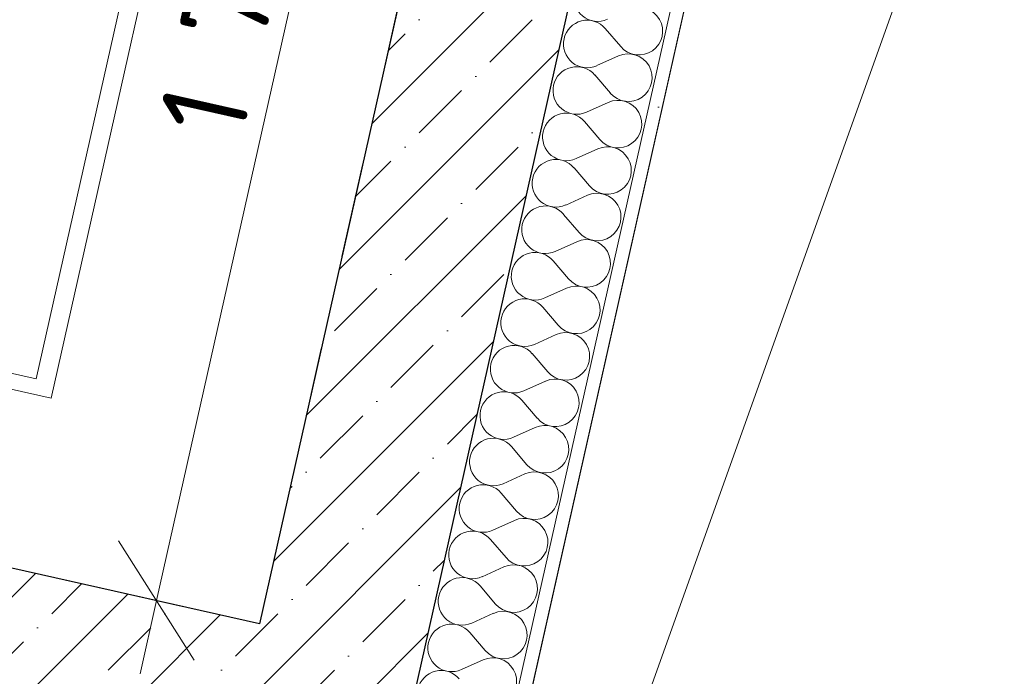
# Model space of a CAD drawing. Header units: millimetres. Extents: x -7213913 to -6930480, y 6129472 to 6353620.
# Tile 207 of 256: x -7184264 to -7182786, y 6177649 to 6178634. Entities that reach past the tile are written whole.
import ezdxf

# ---------------------------------------------------------------- set-up
doc = ezdxf.new("R2010")
doc.units = ezdxf.units.MM
doc.header["$MEASUREMENT"] = 0
doc.linetypes.add('короткая штриховая', pattern=[282.222222, 141.111111, -141.111111])
for name, color, linetype, lineweight in [('АР-вертикальная связь - Лифт.АР_Ном._пера__120', 7, 'Continuous', 0), ('АР-Стены_внешние_.АР_Ном._пера__1', 7, 'Continuous', 0), ('АР-Стены_внутренние_пилоны.АР_Ном._пера__1', 7, 'Continuous', 30), ('АР-Чертеж-Размеры.АР_Ном._пера__1', 7, 'Continuous', 0), ('ИОС-Шахты и отверстия.АР_Ном._пера__1', 7, 'Continuous', 0)]:
    doc.layers.add(name, color=color, linetype=linetype, lineweight=lineweight)
for name, color, linetype in [('АР-Стены_внешние_.АР', 7, 'Continuous'), ('АР-Стены_внутренние_пилоны.АР', 7, 'Continuous'), ('АР-Чертеж-Размеры.АР', 7, 'Continuous'), ('ИОС-Шахты и отверстия.АР', 7, 'Continuous')]:
    doc.layers.add(name, color=color, linetype=linetype)
doc.styles.add('РЎР“Р•РќР•Р\xa0Р\x98Р\xa0_РЎРўР\x98Р›Р¬_3', font='GOST_Common.ttf')
doc.dimstyles.new('СГЕНЕРИР_СТИЛЬ__3', dxfattribs={"dimtxt": 129.999995, "dimasz": 142.5, "dimexe": 0.18, "dimexo": 300000, "dimgap": 0, "dimtad": 1, "dimdec": 0, "dimzin": 0, "dimdsep": 46, "dimtxsty": 'РЎР“Р•РќР•Р\xa0Р\x98Р\xa0_РЎРўР\x98Р›Р¬_3', "dimblk": 'ARROWHEAD_6', "dimblk1": 'ARROWHEAD_6', "dimblk2": 'ARROWHEAD_6', "dimcen": 0.09, "dimclrd": 7, "dimclre": 7, "dimclrt": 7, "dimazin": 0, "dimtfac": 1, "dimtdec": 4, "dimtmove": 0, "dimatfit": 3, "dimfxl": 1, "dimtolj": 1, "dimtzin": 0, "dimarcsym": 0})
pattern_1 = [(45, (-6566190.34, 6562677.8), (-84.852814, 84.852814), []), (45, (-6566232.77, 6562720.22), (-84.852814, 84.852814), [90, -30, 0, -30])]

# ---------------------------------------------------------------- blocks, each defined once
blk = doc.blocks.new('Символ Проема в Полу 21[148]_10', base_point=(-7183797.2, 6176286.5))
at = {"layer": 'ИОС-Шахты и отверстия.АР_Ном._пера__1', "color": 7, "linetype": 'Continuous', "lineweight": 0, "flags": 128}
for points in [[(-7183797.2, 6176286.5), (-7183123.8, 6179284.7), (-7182245.7, 6179087.5), (-7182869.6, 6178883.2)], [(-7182869.6, 6178883.2), (-7182245.7, 6179087.5), (-7182919, 6176089.3), (-7183797.2, 6176286.5)]]:
    blk.add_lwpolyline(points, close=True, dxfattribs=at)
blk = doc.blocks.new('Стена_21_10', base_point=(-7183809.3, 6177578.6))
at = {"layer": 'АР-Стены_внутренние_пилоны.АР', "linetype": 'Continuous', "lineweight": 0, "true_color": 0x000000}
h = blk.add_hatch(dxfattribs=at)
h.set_pattern_fill('ЖЕЛЕЗОБЕТОН__PROJECT__000A', color=18, style=0, pattern_type=2)
h.set_pattern_definition(pattern_1)
h.paths.add_polyline_path([(-7183903.9, 6177728), (-7186635.8, 6178341.5), (-7186690.6, 6178097.6), (-7183958.7, 6177484)])
at = {"layer": 'АР-Стены_внутренние_пилоны.АР_Ном._пера__1', "color": 7, "linetype": 'Continuous', "lineweight": 30, "flags": 128}
blk.add_lwpolyline([(-7183903.9, 6177728), (-7186635.8, 6178341.5)], dxfattribs=at)
blk = doc.blocks.new('*X539', base_point=(-6566190.3, 6562677.8))
at = {"layer": 'АР-Стены_внешние_.АР_Ном._пера__1', "color": 7, "linetype": 'Continuous', "lineweight": 0}
for p, q in [((-7183361.7, 6178593.8), (-7183384.9, 6178621)), ((-7183364.8, 6178579.9), (-7183397.4, 6178565.3)), ((-7183377.3, 6178524.2), (-7183400.5, 6178551.3)), ((-7183380.5, 6178510.2), (-7183413, 6178495.6)), ((-7183393, 6178454.5), (-7183416.2, 6178481.6)), ((-7183396.1, 6178440.5), (-7183428.7, 6178425.9)), ((-7183408.6, 6178384.8), (-7183431.8, 6178411.9)), ((-7183411.8, 6178370.8), (-7183444.3, 6178356.2)), ((-7183424.3, 6178315.1), (-7183447.5, 6178342.2)), ((-7183427.4, 6178301.1), (-7183460, 6178286.5)), ((-7183439.9, 6178245.4), (-7183463.1, 6178272.6)), ((-7183443.1, 6178231.4), (-7183475.6, 6178216.8)), ((-7183455.6, 6178175.7), (-7183478.8, 6178202.9)), ((-7183458.7, 6178161.8), (-7183491.3, 6178147.1)), ((-7183471.2, 6178106), (-7183494.4, 6178133.2)), ((-7183474.4, 6178092.1), (-7183506.9, 6178077.4)), ((-7183486.9, 6178036.3), (-7183510.1, 6178063.5)), ((-7183490, 6178022.4), (-7183522.6, 6178007.7)), ((-7183502.5, 6177966.6), (-7183525.7, 6177993.8)), ((-7183505.7, 6177952.7), (-7183538.2, 6177938)), ((-7183518.2, 6177896.9), (-7183541.4, 6177924.1)), ((-7183521.3, 6177883), (-7183553.9, 6177868.3)), ((-7183533.8, 6177827.2), (-7183557, 6177854.4)), ((-7183537, 6177813.3), (-7183569.6, 6177798.6)), ((-7183549.5, 6177757.5), (-7183572.7, 6177784.7)), ((-7183552.6, 6177743.6), (-7183585.2, 6177729)), ((-7183565.2, 6177687.8), (-7183588.3, 6177715)), ((-7183568.3, 6177673.9), (-7183600.9, 6177659.3))]:
    blk.add_line(p, q, dxfattribs=at)
for centre, start, end in [((-7183396.4, 6178667.5), 167.3417, 294.2116), ((-7183334.5, 6178617), 220.4718, 114.2116), ((-7183412, 6178597.8), 40.4718, 167.3417), ((-7183412, 6178597.8), 167.3417, 294.2116), ((-7183350.2, 6178547.3), 220.4718, 114.2116), ((-7183427.7, 6178528.1), 40.4718, 167.3417), ((-7183427.7, 6178528.1), 167.3417, 294.2116), ((-7183365.8, 6178477.6), 220.4718, 114.2116), ((-7183443.3, 6178458.4), 40.4718, 167.3417), ((-7183443.3, 6178458.4), 167.3417, 294.2116), ((-7183381.5, 6178408), 220.4718, 114.2116), ((-7183459, 6178388.8), 40.4718, 167.3417), ((-7183459, 6178388.8), 167.3417, 294.2116), ((-7183397.1, 6178338.3), 220.4718, 114.2116), ((-7183474.6, 6178319.1), 40.4718, 167.3417), ((-7183474.6, 6178319.1), 167.3417, 294.2116), ((-7183412.8, 6178268.6), 220.4718, 114.2116), ((-7183490.3, 6178249.4), 40.4718, 167.3417), ((-7183490.3, 6178249.4), 167.3417, 294.2116), ((-7183428.4, 6178198.9), 220.4718, 114.2116), ((-7183505.9, 6178179.7), 40.4718, 167.3417), ((-7183505.9, 6178179.7), 167.3417, 294.2116), ((-7183444.1, 6178129.2), 220.4718, 114.2116), ((-7183521.6, 6178110), 40.4718, 167.3417), ((-7183521.6, 6178110), 167.3417, 294.2116), ((-7183459.7, 6178059.5), 220.4718, 114.2116), ((-7183537.2, 6178040.3), 40.4718, 167.3417), ((-7183537.2, 6178040.3), 167.3417, 294.2116), ((-7183475.4, 6177989.8), 220.4718, 114.2116), ((-7183552.9, 6177970.6), 40.4718, 167.3417), ((-7183552.9, 6177970.6), 167.3417, 294.2116), ((-7183491, 6177920.1), 220.4718, 114.2116), ((-7183568.5, 6177900.9), 40.4718, 167.3417), ((-7183568.5, 6177900.9), 167.3417, 294.2116), ((-7183506.7, 6177850.4), 220.4718, 114.2116), ((-7183584.2, 6177831.2), 40.4718, 167.3417), ((-7183584.2, 6177831.2), 167.3417, 294.2116), ((-7183522.3, 6177780.7), 220.4718, 114.2116), ((-7183599.9, 6177761.5), 40.4718, 167.3417), ((-7183599.9, 6177761.5), 167.3417, 294.2116), ((-7183538, 6177711), 220.4718, 114.2116), ((-7183615.5, 6177691.8), 40.4718, 167.3417), ((-7183615.5, 6177691.8), 167.3417, 294.2116), ((-7183553.6, 6177641.3), 220.4718, 114.2116), ((-7183631.2, 6177622.1), 40.4718, 167.3417)]:
    blk.add_arc(centre, 35.7, start, end, dxfattribs=at)
blk = doc.blocks.new('Стена_227_10', base_point=(-7184703.4, 6173597.8))
at = {"layer": 'АР-Стены_внешние_.АР', "linetype": 'Continuous', "lineweight": 0, "true_color": 0x000000}
h = blk.add_hatch(dxfattribs=at)
h.set_pattern_fill('ШТУКАТУРКА__ГИПС_01_000A', color=18, style=0, pattern_type=2)
h.set_pattern_definition([(45, (-6566190.34, 6563027.8), (-111.369318, 111.369318), [0, -105, 0, -157.5]), (110, (-6565840.34, 6563027.8), (148.001588, 53.868173), [0, -77, 0, -133])])
h.paths.add_polyline_path([(-7183033.7, 6179776.9), (-7184459.9, 6173427.2), (-7184442.9, 6173411.2), (-7183014.2, 6179772.5)])
h = blk.add_hatch(dxfattribs=at)
h.set_pattern_fill('ЖЕЛЕЗОБЕТОН__PROJECT__000A', color=18, style=0, pattern_type=2)
h.set_pattern_definition(pattern_1)
h.paths.add_polyline_path([(-7183511.7, 6179474.3), (-7184798, 6173747.1), (-7184554, 6173692.4), (-7183267.7, 6179419.5)])
at = {"layer": 'АР-Стены_внешние_.АР_Ном._пера__1', "color": 7, "linetype": 'Continuous', "lineweight": 0}
blk.add_line((-7184459.9, 6173427.2), (-7183066.6, 6179630.6), dxfattribs=at)
at = {"layer": 'АР-Стены_внешние_.АР_Ном._пера__1', "color": 7, "linetype": 'Continuous', "lineweight": 30}
blk.add_line((-7184554, 6173692.4), (-7183267.7, 6179419.5), dxfattribs=at)
at = {"layer": 'АР-Стены_внешние_.АР_Ном._пера__1', "color": 7, "linetype": 'Continuous', "lineweight": 0, "flags": 128}
blk.add_lwpolyline([(-7184442.9, 6173411.2), (-7183009.8, 6179792)], dxfattribs=at)
at = {"layer": 'АР-Стены_внешние_.АР_Ном._пера__1', "color": 7, "linetype": 'Continuous', "lineweight": 30, "flags": 128}
blk.add_lwpolyline([(-7183511.7, 6179474.3), (-7183903.9, 6177728)], dxfattribs=at)
at = {"layer": 'АР-Стены_внешние_.АР', "color": 7, "lineweight": 0}
blk.add_blockref('*X539', (-6566190.3, 6562677.8), dxfattribs=at)
blk = doc.blocks.new('*D906', base_point=(-6566190.3, 6562677.8))
at = {"layer": 'АР-Чертеж-Размеры.АР_Ном._пера__1', "color": 7, "linetype": 'Continuous', "lineweight": 0, "transparency": 16777216}
for p, q in [((-7183641.6, 6179619), (-7183666.3, 6179509.2)), ((-7183609.6, 6179419.6), (-7183723, 6179598.8)), ((-7183803.5, 6179540), (-7183529.1, 6179478.4)), ((-7183666.3, 6179509.2), (-7184058.6, 6177762.7)), ((-7184115.3, 6177852.3), (-7184001.8, 6177673.1)), ((-7184195.8, 6177793.5), (-7183921.3, 6177731.9)), ((-7184058.6, 6177762.7), (-7184083.2, 6177652.9))]:
    blk.add_line(p, q, dxfattribs=at)
at = {"layer": 'АР-Чертеж-Размеры.АР_Ном._пера__1', "color": 7, "lineweight": 0, "transparency": 16777216, "insert": (-7183930.2, 6178452.8), "char_height": 130, "attachment_point": 7, "rotation": 77.3417, "style": 'РЎР“Р•РќР•Р\xa0Р\x98Р\xa0_РЎРўР\x98Р›Р¬_3'}
blk.add_mtext('\\A1;{\\pql;\\fGOST Common|b0|i0|c204|p0;\\W1.000000;1\xa0790}', dxfattribs=at)
blk = doc.blocks.new('ARROWHEAD_6')
at = {"color": 0, "linetype": 'Continuous', "lineweight": 0}
for p, q in [((-0.5, -0.5), (0.5, 0.5)), ((0, 0), (-1, 0))]:
    blk.add_line(p, q, dxfattribs=at)
blk = doc.blocks.new('*D1201', base_point=(-6566190.3, 6562677.8))
at = {"layer": 'АР-Чертеж-Размеры.АР_Ном._пера__1', "color": 7, "linetype": 'Continuous', "lineweight": 0, "transparency": 16777216}
for p, q in [((-7185805, 6179682.5), (-7185829.7, 6179572.7)), ((-7185772.9, 6179483.1), (-7185886.4, 6179662.3)), ((-7185966.9, 6179603.5), (-7185692.5, 6179541.9)), ((-7185829.7, 6179572.7), (-7186074.3, 6178483.8)), ((-7186131, 6178573.4), (-7186017.5, 6178394.2)), ((-7186211.5, 6178514.6), (-7185937, 6178453)), ((-7186074.3, 6178483.8), (-7186098.9, 6178374))]:
    blk.add_line(p, q, dxfattribs=at)
at = {"layer": 'АР-Чертеж-Размеры.АР_Ном._пера__1', "color": 7, "lineweight": 0, "transparency": 16777216, "insert": (-7186014, 6178870.7), "char_height": 130, "attachment_point": 7, "rotation": 77.3417, "style": 'РЎР“Р•РќР•Р\xa0Р\x98Р\xa0_РЎРўР\x98Р›Р¬_3'}
blk.add_mtext('\\A1;{\\pql;\\fGOST Common|b0|i0|c204|p0;\\W1.000000;1\xa0116}', dxfattribs=at)

msp = doc.modelspace()

# ---------------------------------------------------------------- linework, layer by layer
at = {"layer": 'АР-вертикальная связь - Лифт.АР_Ном._пера__120', "color": 7, "linetype": 'короткая штриховая', "lineweight": 0}
msp.add_lwpolyline([(-7186243.6, 6180088), (-7186635.8, 6178341.5), (-7183903.9, 6177728), (-7183511.6, 6179474.4)], close=True, dxfattribs=at)
at = {"layer": 'АР-вертикальная связь - Лифт.АР_Ном._пера__120', "color": 7, "linetype": 'Continuous', "lineweight": 0}
for points in [[(-7184216.5, 6178066.5), (-7186345.4, 6178544.7), (-7186100.8, 6179633.6), (-7183971.9, 6179155.4)], [(-7184238.9, 6178095.4), (-7186256, 6178548.4), (-7186022.9, 6179586.3), (-7184005.8, 6179133.2)]]:
    msp.add_lwpolyline(points, close=True, dxfattribs=at)

# ---------------------------------------------------------------- block references
at = {"layer": 'АР-Стены_внешние_.АР', "color": 7, "lineweight": 0}
msp.add_blockref('Стена_227_10', (-7184703.4, 6173597.8), dxfattribs=at)
at = {"layer": 'АР-Стены_внутренние_пилоны.АР', "color": 7, "lineweight": 0}
msp.add_blockref('Стена_21_10', (-7183809.3, 6177578.6), dxfattribs=at)
at = {"layer": 'ИОС-Шахты и отверстия.АР', "color": 7, "linetype": 'Continuous', "lineweight": 0}
msp.add_blockref('Символ Проема в Полу 21[148]_10', (-7183797.2, 6176286.5), dxfattribs=at)

# ---------------------------------------------------------------- dimensions: what is measured, and where the dimension line sits
at = {"layer": 'АР-Чертеж-Размеры.АР', "color": 7, "linetype": 'Continuous', "lineweight": 0}
for base, p1, p2, picture, middle in [((-7186074.3, 6178483.8), (-7183971.9, 6179155.4), (-7184216.5, 6178066.5), '*D1201', (-7186028.5, 6179102.6)), ((-7184058.6, 6177762.7), (-7183511.6, 6179474.4), (-7183903.9, 6177728), '*D906', (-7183944.8, 6178684.6))]:
    dim = msp.add_linear_dim(base=base, p1=p1, p2=p2, angle=257.3417, dimstyle='СГЕНЕРИР_СТИЛЬ__3', dxfattribs=at)
    dim.commit()
    dim.dimension.update_dxf_attribs({"geometry": picture, "text_midpoint": middle, "dimtype": 160, "text_rotation": 77.3417})

doc.saveas('drawing.dxf')
